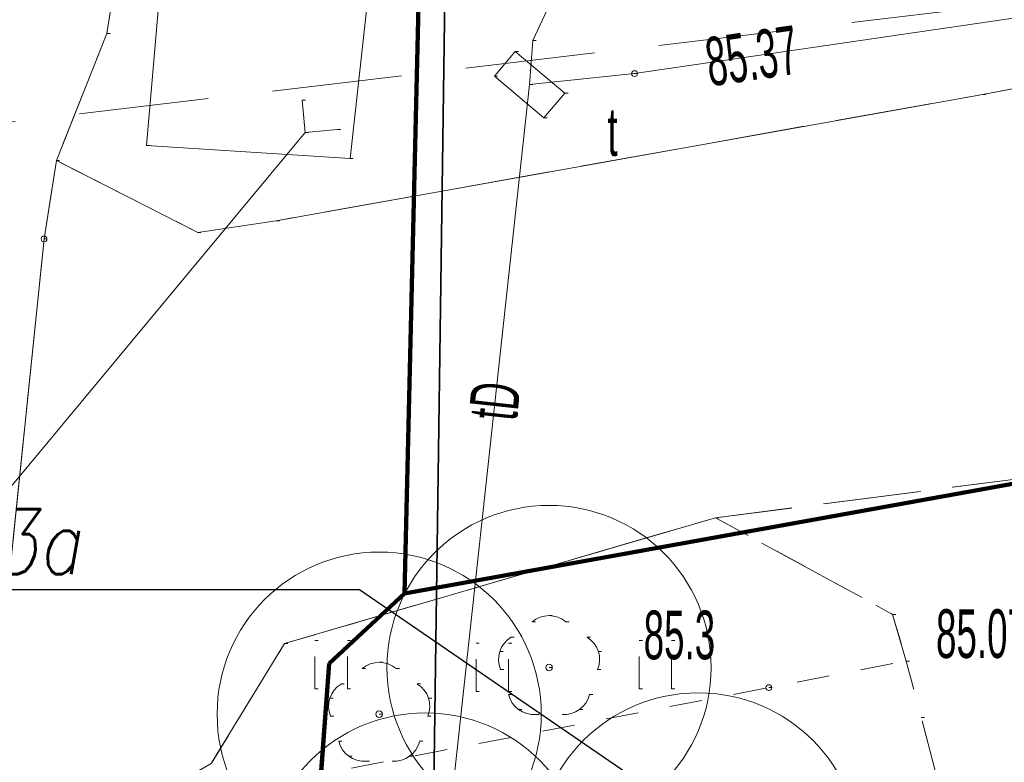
# Model space of a CAD drawing. Extents: x -198213 to 5540361, y 56395 to 5961443.
# Tile 35 of 76: x 5539542 to 5539557, y 5961370 to 5961381. Entities that reach past the tile are written whole.
import ezdxf
from ezdxf import colors
from ezdxf.entities.mleader import LeaderData, LeaderLine
from ezdxf.math import Vec2, Vec3

# ---------------------------------------------------------------- set-up
doc = ezdxf.new("R2010")
doc.units = 0
doc.header["$MEASUREMENT"] = 0
for name, pattern in [('L_0_03', [1, 0.5, -0.5]), ('L_0_06', [2, 1.5, -0.5]), ('L_0_0C', [3, 2, -1]), ('Long Dashed', [2400, 1200, -1200])]:
    doc.linetypes.add(name, pattern=pattern)
for name, color, linetype, lineweight in [('$ IE_OPISY', 7, 'Continuous', 25), ('0_Nr_Pióra__7', 8, 'Continuous', 13), ('218_kontur_uzytku_gruntowego_Nr_Pióra__3', 8, 'Continuous', 18), ('219_dzialka_ewidencyjna_Nr_Pióra__96', 8, 'Continuous', 13), ('ARCH MAPA RUSINOWO_Nr_Pióra__60', 8, 'Continuous', 211), ('Arch opisy_Nr_Pióra__80', 8, 'Continuous', 211), ('Arch zieleń_Nr_Pióra__4', 8, 'Continuous', 9), ('drzewo_lisciaste_Nr_Pióra__7', 8, 'Continuous', 13), ('jezdnia_Nr_Pióra__7', 8, 'Continuous', 13), ('kraweznik_Nr_Pióra__7', 8, 'Continuous', 13), ('pikieta_naturalna_Atr2_Nr_Pióra__7', 8, 'Continuous', 13), ('pikieta_naturalna_Nr_Pióra__7', 8, 'Continuous', 13), ('pikieta_sztuczna_Atr2_Nr_Pióra__7', 8, 'Continuous', 13), ('pikieta_sztuczna_Nr_Pióra__7', 8, 'Continuous', 13), ('przepust_Nr_Pióra__7', 8, 'Continuous', 13), ('przewod_telekomunikacyjny_napowietrzny_Nr_Pióra__30', 8, 'Continuous', 35), ('przewod_telekomunikacyjny_podziemny_Atr1_Nr_Pióra__7', 8, 'Continuous', 13), ('przewod_telekomunikacyjny_podziemny_Nr_Pióra__7', 8, 'Continuous', 13), ('row_przydrozny__poligon__Nr_Pióra__7', 8, 'Continuous', 13), ('rzedna_Atr2_Nr_Pióra__7', 8, 'Continuous', 13), ('rzedna_Nr_Pióra__7', 8, 'Continuous', 13), ('szafa_telekomunikacyjna_lub_kontener_Atr17_Nr_Pióra__7', 8, 'Continuous', 13), ('szafa_telekomunikacyjna_lub_kontener_Nr_Pióra__7', 8, 'Continuous', 13), ('trawnik_Nr_Pióra__7', 8, 'Continuous', 13), ('Zakres_Nr_Pióra__7', 8, 'Continuous', 13)]:
    doc.layers.add(name, color=color, linetype=linetype, lineweight=lineweight)
doc.styles.add('1. Elektrobau_02.2024', font='romans.shx', dxfattribs={"width": 0.8, "oblique": 10})
doc.styles.add('GENERATED_STYLE_8', font='ARIALN.TTF')
doc.linetypes.add('L_0_B0_SHX', pattern='A,0,[3,Rusinowo PAB zagospodarowanie 30.08.20251.Shx,S=15,R=0,X=0,Y=0],-15,0', length=15)

msp = doc.modelspace()

# ---------------------------------------------------------------- linework, layer by layer
at = {"layer": '0_Nr_Pióra__7', "linetype": 'Continuous'}
for p, q in [((5539543.29, 5961381.17), (5539543.34, 5961381.17)), ((5539549.86, 5961381.06), (5539549.91, 5961381.06)), ((5539549.588, 5961380.893), (5539549.638, 5961380.893)), ((5539551.43, 5961380.55), (5539551.48, 5961380.55)), ((5539551.43, 5961380.55), (5539551.48, 5961380.55)), ((5539549.266, 5961380.51), (5539549.316, 5961380.51)), ((5539549.81, 5961380.38), (5539549.86, 5961380.38)), ((5539550.354, 5961380.25), (5539550.404, 5961380.25)), ((5539556.8, 5961380.23), (5539556.85, 5961380.23)), ((5539546.304, 5961380.139), (5539546.354, 5961380.139)), ((5539550.032, 5961379.867), (5539550.082, 5961379.867)), ((5539546.35, 5961379.64), (5539546.4, 5961379.64)), ((5539546.849, 5961379.686), (5539546.899, 5961379.686)), ((5539543.9, 5961379.44), (5539543.95, 5961379.44)), ((5539542.51, 5961379.21), (5539542.56, 5961379.21)), ((5539547.04, 5961379.24), (5539547.09, 5961379.24)), ((5539545.9, 5961378.28), (5539545.95, 5961378.28)), ((5539544.69, 5961378.1), (5539544.74, 5961378.1)), ((5539542.32, 5961378), (5539542.37, 5961378)), ((5539542.32, 5961378), (5539542.37, 5961378)), ((5539552.68, 5961373.7), (5539552.73, 5961373.7)), ((5539550.11, 5961372.19), (5539550.16, 5961372.19)), ((5539555.41, 5961372.21), (5539555.46, 5961372.21)), ((5539549.849, 5961372.093), (5539549.899, 5961372.093)), ((5539550.371, 5961372.093), (5539550.421, 5961372.093)), ((5539546.03, 5961371.76), (5539546.08, 5961371.76)), ((5539546.499, 5961371.809), (5539546.549, 5961371.809)), ((5539546.999, 5961371.809), (5539547.049, 5961371.809)), ((5539548.984, 5961371.768), (5539549.034, 5961371.768)), ((5539549.484, 5961371.768), (5539549.534, 5961371.768)), ((5539549.522, 5961371.856), (5539549.572, 5961371.856)), ((5539550.698, 5961371.856), (5539550.748, 5961371.856)), ((5539551.499, 5961371.809), (5539551.549, 5961371.809)), ((5539551.999, 5961371.809), (5539552.049, 5961371.809)), ((5539549.35, 5961371.638), (5539549.4, 5961371.638)), ((5539550.87, 5961371.638), (5539550.92, 5961371.638)), ((5539547.49, 5961371.47), (5539547.54, 5961371.47)), ((5539555.62, 5961371.49), (5539555.67, 5961371.49)), ((5539547.229, 5961371.373), (5539547.279, 5961371.373)), ((5539547.751, 5961371.373), (5539547.801, 5961371.373)), ((5539549.361, 5961371.361), (5539549.411, 5961371.361)), ((5539550.11, 5961371.39), (5539550.16, 5961371.39)), ((5539550.859, 5961371.361), (5539550.909, 5961371.361)), ((5539546.902, 5961371.136), (5539546.952, 5961371.136)), ((5539548.078, 5961371.136), (5539548.128, 5961371.136)), ((5539546.499, 5961371.059), (5539546.549, 5961371.059)), ((5539546.999, 5961371.059), (5539547.049, 5961371.059)), ((5539548.984, 5961371.018), (5539549.034, 5961371.018)), ((5539549.484, 5961371.018), (5539549.534, 5961371.018)), ((5539549.486, 5961370.975), (5539549.536, 5961370.975)), ((5539550.734, 5961370.975), (5539550.784, 5961370.975)), ((5539551.499, 5961371.059), (5539551.549, 5961371.059)), ((5539551.999, 5961371.059), (5539552.049, 5961371.059)), ((5539553.5, 5961371.08), (5539553.55, 5961371.08)), ((5539546.73, 5961370.918), (5539546.78, 5961370.918)), ((5539548.25, 5961370.918), (5539548.3, 5961370.918)), ((5539547.49, 5961370.67), (5539547.54, 5961370.67)), ((5539549.64, 5961370.742), (5539549.69, 5961370.742)), ((5539549.909, 5961370.667), (5539549.959, 5961370.667)), ((5539550.311, 5961370.667), (5539550.361, 5961370.667)), ((5539550.58, 5961370.742), (5539550.63, 5961370.742)), ((5539546.741, 5961370.641), (5539546.791, 5961370.641)), ((5539548.239, 5961370.641), (5539548.289, 5961370.641)), ((5539555.85, 5961370.62), (5539555.9, 5961370.62)), ((5539546.866, 5961370.255), (5539546.916, 5961370.255)), ((5539548.114, 5961370.255), (5539548.164, 5961370.255)), ((5539547.02, 5961370.022), (5539547.07, 5961370.022)), ((5539547.289, 5961369.947), (5539547.339, 5961369.947)), ((5539547.691, 5961369.947), (5539547.741, 5961369.947)), ((5539547.96, 5961370.022), (5539548.01, 5961370.022))]:
    msp.add_line(p, q, dxfattribs=at)
at = {"layer": '218_kontur_uzytku_gruntowego_Nr_Pióra__3', "linetype": 'L_0_03', "flags": 128}
for points in [[(5539548.23, 5961387.22), (5539547.88, 5961372.53)], [(5539547.88, 5961372.53), (5539548.23, 5961387.22)], [(5539547.88, 5961372.53), (5539577.42, 5961377.86)], [(5539577.42, 5961377.86), (5539547.88, 5961372.53)], [(5539547.88, 5961372.53), (5539546.72, 5961371.45)], [(5539546.72, 5961371.45), (5539547.88, 5961372.53)], [(5539546.72, 5961371.45), (5539542.34, 5961312.72)], [(5539542.34, 5961312.72), (5539546.72, 5961371.45)]]:
    msp.add_lwpolyline(points, dxfattribs=at)
at = {"layer": '219_dzialka_ewidencyjna_Nr_Pióra__96', "linetype": 'Continuous', "flags": 128}
for points in [[(5539548.23, 5961387.22), (5539547.88, 5961372.53)], [(5539547.88, 5961372.53), (5539577.42, 5961377.86)], [(5539546.72, 5961371.45), (5539547.88, 5961372.53)], [(5539546.72, 5961371.45), (5539542.34, 5961312.72)]]:
    msp.add_lwpolyline(points, dxfattribs=at)
at = {"layer": 'ARCH MAPA RUSINOWO_Nr_Pióra__60', "linetype": 'Continuous', "flags": 128}
for points in [[(5539639.57, 5961398.458), (5539548.23, 5961387.22), (5539547.88, 5961372.53)], [(5539547.88, 5961372.53), (5539639.57, 5961389.074)], [(5539546.72, 5961371.45), (5539547.88, 5961372.53)], [(5539540.938, 5961293.994), (5539546.72, 5961371.45)]]:
    msp.add_lwpolyline(points, dxfattribs=at)
at = {"layer": 'Arch opisy_Nr_Pióra__80', "linetype": 'Long Dashed'}
for p, q in [((5539577.42, 5961377.86), (5539547.88, 5961372.53)), ((5539547.88, 5961372.53), (5539546.72, 5961371.45)), ((5539546.72, 5961371.45), (5539545.166, 5961350.615))]:
    msp.add_line(p, q, dxfattribs=at)
at = {"layer": 'Arch zieleń_Nr_Pióra__4', "linetype": 'Continuous'}
for centre in [(5539550.11, 5961371.39), (5539547.49, 5961370.67), (5539552.41, 5961368.5), (5539548.2, 5961368.19)]:
    msp.add_circle(centre, 2.5, dxfattribs=at)
at = {"layer": 'drzewo_lisciaste_Nr_Pióra__7', "linetype": 'Continuous'}
for centre in [(5539550.11, 5961371.39), (5539547.49, 5961370.67)]:
    msp.add_circle(centre, 0.05, dxfattribs=at)
for centre, start, end in [((5539550.11, 5961371.79), 49.272, 130.728), ((5539549.73, 5961371.514), 121.308, 202.548), ((5539550.49, 5961371.514), 337.452, 58.692), ((5539547.49, 5961371.07), 49.272, 130.728), ((5539547.11, 5961370.794), 121.308, 202.548), ((5539547.87, 5961370.794), 337.452, 58.692), ((5539549.875, 5961371.066), 193.221, 274.871), ((5539550.345, 5961371.066), 265.129, 346.779), ((5539547.255, 5961370.346), 193.221, 274.871), ((5539547.725, 5961370.346), 265.129, 346.779)]:
    msp.add_arc(centre, 0.4, start, end, dxfattribs=at)
at = {"layer": 'jezdnia_Nr_Pióra__7', "linetype": 'L_0_06', "flags": 128}
msp.add_lwpolyline([(5539548.486, 5961414.429), (5539547.33, 5961407.23), (5539544.97, 5961391.79), (5539543.29, 5961381.17), (5539542.51, 5961379.21), (5539542.32, 5961378), (5539541.27, 5961367.82), (5539540.91, 5961364.2), (5539539.27, 5961350.25), (5539537.78, 5961334.89), (5539537.08, 5961322.75), (5539536.89, 5961318.2), (5539536.62, 5961311.58), (5539536.36, 5961303.63), (5539536.1, 5961297.03), (5539535.77, 5961288.6), (5539535.43, 5961273.08), (5539535.1, 5961256.9), (5539534.99, 5961242.98), (5539534.93, 5961227.39), (5539534.64, 5961223.09), (5539535.09, 5961219.59), (5539536.43, 5961215.63), (5539539.17, 5961211.64), (5539542.98, 5961209.08), (5539524.13, 5961213.68), (5539525.21, 5961214.75), (5539526.28, 5961216.3), (5539527.29, 5961219.19), (5539528.2, 5961223.48), (5539528.64, 5961231.21), (5539528.81, 5961241.22), (5539529.12, 5961251.99), (5539529.26, 5961264.73), (5539529.86, 5961279.51), (5539530.43, 5961293.38), (5539531.2, 5961309.49), (5539531.74, 5961322.55), (5539532.3, 5961332.49), (5539532.4, 5961334.04), (5539532.42, 5961334.45), (5539533.38, 5961343.25), (5539534.51, 5961357.7), (5539535.18, 5961364.16), (5539537.17, 5961379.01), (5539537.95, 5961380.97), (5539539.63, 5961391.59), (5539541.99, 5961407.03), (5539543.178, 5961414.429)], dxfattribs=at)
for points in [[(5539544.69, 5961378.1), (5539545.9, 5961378.28), (5539556.8, 5961380.23), (5539569.38, 5961382.62), (5539578.17, 5961384.3), (5539593.82, 5961387.17), (5539612.46, 5961390.54), (5539620.72, 5961391.88), (5539625.3, 5961392.75), (5539628.88, 5961393.36), (5539635.21, 5961394.43), (5539636.06, 5961391.13), (5539630.51, 5961387.77), (5539622.48, 5961386.14), (5539621.59, 5961385.94), (5539611.5, 5961384.04), (5539601.19, 5961382.2), (5539600.39, 5961379.94), (5539600.421, 5961375.87), (5539597.08, 5961375.38), (5539596.78, 5961379.29), (5539596.74, 5961379.47), (5539595.9, 5961380.82), (5539594.82, 5961381.1), (5539584.45, 5961379.33), (5539577.08, 5961377.89), (5539569.92, 5961376.56), (5539560.38, 5961374.69), (5539552.68, 5961373.7), (5539546.03, 5961371.76), (5539544.9, 5961369.91), (5539541.27, 5961367.82), (5539542.32, 5961378), (5539542.51, 5961379.21)], [(5539559.58, 5961372.51), (5539559.9, 5961370.61), (5539560.14, 5961369.08), (5539558.42, 5961368.79), (5539556.34, 5961368.45), (5539556.08, 5961369.74), (5539555.85, 5961370.62), (5539555.62, 5961371.49), (5539555.41, 5961372.21), (5539552.68, 5961373.7), (5539560.38, 5961374.69)]]:
    msp.add_lwpolyline(points, close=True, dxfattribs=at)
at = {"layer": 'kraweznik_Nr_Pióra__7', "linetype": 'Continuous', "flags": 128}
for points in [[(5539535.43, 5961273.08), (5539535.77, 5961288.6), (5539535.88, 5961291.71), (5539536.1, 5961297.03), (5539536.36, 5961303.63), (5539536.62, 5961311.58), (5539536.89, 5961318.2), (5539537.08, 5961322.75), (5539537.78, 5961334.89), (5539539.27, 5961350.25), (5539540.91, 5961364.2), (5539541.27, 5961367.82), (5539542.32, 5961378), (5539542.51, 5961379.21), (5539543.29, 5961381.17), (5539544.97, 5961391.79), (5539547.33, 5961407.23), (5539548.486, 5961414.429)], [(5539625.3, 5961392.75), (5539620.72, 5961391.88), (5539612.46, 5961390.54), (5539593.82, 5961387.17), (5539578.17, 5961384.3), (5539569.38, 5961382.62), (5539556.8, 5961380.23), (5539545.9, 5961378.28), (5539544.69, 5961378.1), (5539542.51, 5961379.21)], [(5539552.68, 5961373.7), (5539546.03, 5961371.76), (5539544.9, 5961369.91), (5539541.27, 5961367.82)]]:
    msp.add_lwpolyline(points, dxfattribs=at)
at = {"layer": 'pikieta_naturalna_Nr_Pióra__7', "linetype": 'Continuous'}
msp.add_circle((5539553.5, 5961371.08), 0.045, dxfattribs=at)
at = {"layer": 'pikieta_sztuczna_Nr_Pióra__7', "linetype": 'Continuous'}
msp.add_circle((5539542.32, 5961378), 0.045, dxfattribs=at)
at = {"layer": 'przepust_Nr_Pióra__7', "linetype": 'Continuous', "flags": 128}
for points in [[(5539546.35, 5961379.64), (5539546.304, 5961380.139)], [(5539531.69, 5961362), (5539546.35, 5961379.64)], [(5539546.35, 5961379.64), (5539546.849, 5961379.686)]]:
    msp.add_lwpolyline(points, dxfattribs=at)
at = {"layer": 'przewod_telekomunikacyjny_napowietrzny_Nr_Pióra__30', "linetype": 'Continuous'}
msp.add_line((5539548.29, 5961366.44), (5539548.58, 5961387.11), dxfattribs=at)
at = {"layer": 'przewod_telekomunikacyjny_napowietrzny_Nr_Pióra__30', "linetype": 'L_0_B0_SHX'}
msp.add_line((5539548.29, 5961366.44), (5539548.58, 5961387.11), dxfattribs=at)
at = {"layer": 'przewod_telekomunikacyjny_podziemny_Nr_Pióra__7', "linetype": 'Continuous', "flags": 128}
for points in [[(5539621.97, 5961383.07), (5539620.46, 5961392.42), (5539619.24, 5961392.22), (5539595.13, 5961387.79), (5539585.54, 5961385.86), (5539580.65, 5961385.07), (5539575.96, 5961384.22), (5539568.82, 5961383.14), (5539560.16, 5961381.83), (5539551.43, 5961380.55), (5539549.81, 5961380.38)], [(5539549.81, 5961380.38), (5539549.86, 5961381.06), (5539551.51, 5961384.6)], [(5539548.29, 5961366.44), (5539549.81, 5961380.38)]]:
    msp.add_lwpolyline(points, dxfattribs=at)
at = {"layer": 'row_przydrozny__poligon__Nr_Pióra__7', "linetype": 'Continuous', "flags": 128}
msp.add_lwpolyline([(5539551.752, 5961414.429), (5539551.18, 5961410.56), (5539549.39, 5961398.58), (5539548.03, 5961388.2), (5539547.04, 5961379.24), (5539543.9, 5961379.44), (5539544.31, 5961384.21), (5539545.14, 5961388.24), (5539547.43, 5961401.26), (5539549.47, 5961415.53)], dxfattribs=at)
at = {"layer": 'rzedna_Nr_Pióra__7', "linetype": 'Continuous'}
msp.add_circle((5539551.43, 5961380.55), 0.045, dxfattribs=at)
at = {"layer": 'szafa_telekomunikacyjna_lub_kontener_Nr_Pióra__7', "linetype": 'Continuous', "flags": 128}
for points in [[(5539549.266, 5961380.51), (5539549.588, 5961380.893)], [(5539549.588, 5961380.893), (5539550.354, 5961380.25)], [(5539549.266, 5961380.51), (5539550.032, 5961379.867)], [(5539550.032, 5961379.867), (5539550.354, 5961380.25)]]:
    msp.add_lwpolyline(points, dxfattribs=at)
at = {"layer": 'trawnik_Nr_Pióra__7', "linetype": 'L_0_03', "flags": 128}
msp.add_lwpolyline([(5539546.03, 5961371.76), (5539552.68, 5961373.7), (5539555.41, 5961372.21), (5539555.62, 5961371.49), (5539545.1, 5961369.46), (5539544.9, 5961369.91)], close=True, dxfattribs=at)
for points in [[(5539546.499, 5961371.059), (5539546.499, 5961371.809)], [(5539546.999, 5961371.059), (5539546.999, 5961371.809)], [(5539548.984, 5961371.018), (5539548.984, 5961371.768)], [(5539549.484, 5961371.018), (5539549.484, 5961371.768)], [(5539551.499, 5961371.059), (5539551.499, 5961371.809)], [(5539551.999, 5961371.059), (5539551.999, 5961371.809)]]:
    msp.add_lwpolyline(points, dxfattribs=at)
at = {"layer": 'Zakres_Nr_Pióra__7', "linetype": 'L_0_0C', "flags": 128}
msp.add_lwpolyline([(5539630.53, 5961390.3), (5539628.94, 5961331.74), (5539600.56, 5961283.04), (5539537.62, 5961279.94), (5539520.78, 5961299.6), (5539520.6, 5961305.18), (5539524.89, 5961364.28), (5539536.45, 5961379.17)], close=True, dxfattribs=at)

# ---------------------------------------------------------------- texts
at = {"layer": 'pikieta_naturalna_Atr2_Nr_Pióra__7', "linetype": 'Continuous', "insert": (5539551.569, 5961372.268), "char_height": 0.75, "attachment_point": 1, "style": 'GENERATED_STYLE_8'}
msp.add_mtext('{\\W0.660000x;85.3}', dxfattribs=at)
at = {"layer": 'pikieta_sztuczna_Atr2_Nr_Pióra__7', "linetype": 'Continuous', "insert": (5539556.079, 5961372.288), "char_height": 0.75, "attachment_point": 1, "style": 'GENERATED_STYLE_8'}
msp.add_mtext('{\\W0.660000x;85.07}', dxfattribs=at)
at = {"layer": 'przewod_telekomunikacyjny_podziemny_Atr1_Nr_Pióra__7', "linetype": 'Continuous', "insert": (5539548.865, 5961375.262), "char_height": 0.75, "attachment_point": 1, "rotation": 83.8, "style": 'GENERATED_STYLE_8'}
msp.add_mtext('{\\W0.660000x;tD}', dxfattribs=at)
at = {"layer": 'rzedna_Atr2_Nr_Pióra__7', "linetype": 'Continuous', "insert": (5539552.482, 5961381.095), "char_height": 0.75, "attachment_point": 1, "rotation": 8.3, "style": 'GENERATED_STYLE_8'}
msp.add_mtext('{\\W0.660000x;85.37}', dxfattribs=at)
at = {"layer": 'szafa_telekomunikacyjna_lub_kontener_Atr17_Nr_Pióra__7', "linetype": 'Continuous', "insert": (5539551.011, 5961380.031), "char_height": 0.75, "attachment_point": 1, "style": 'GENERATED_STYLE_8'}
msp.add_mtext('{\\W0.660000x;t}', dxfattribs=at)

# ---------------------------------------------------------------- leaders
at = {"layer": '$ IE_OPISY'}
ml = msp.add_multileader_mtext('Standard', dxfattribs=at)
ml.set_content('\\A1;Istn. złącze kablowe ZK3a  ', color=7, style='1. Elektrobau_02.2024')
ml.set_leader_properties(linetype='ByLayer', lineweight=-1)
ml.build(insert=Vec2(0, 0))
ml.multileader.update_dxf_attribs({"text_left_attachment_type": 6, "text_right_attachment_type": 6, "dogleg_length": 1.152, "arrow_head_size": 0.5})
ctx = ml.context
ctx.base_point, ctx.char_height, ctx.arrow_head_size, ctx.landing_gap_size, ctx.plane_origin = Vec3(5539528.774, 5961372.63), 1, 0.5, 0.09, Vec3(5539614.561, 5961363.672)
ctx.left_attachment, ctx.right_attachment = 6, 6
notes = []
notes.append((ctx, [(0, (1, 1, 0), (5539547.186, 5961372.586), (-1, 0), 1.152, [(0, [(5539578.773, 5961350.959)], 0, [])])]))
ctx.mtext.insert, ctx.mtext.width, ctx.mtext.defined_height, ctx.mtext.flow_direction = Vec3(5539528.864, 5961373.83), 37.49114, 8.425, 5
for ctx, leaders in notes:
    for number, flags, end, landing, length, lines in leaders:
        leader = LeaderData()
        leader.index, (leader.has_last_leader_line, leader.has_dogleg_vector, leader.attachment_direction) = number, flags
        leader.last_leader_point, leader.dogleg_vector, leader.dogleg_length = Vec3(end), Vec3(landing), length
        for number, points, colour, breaks in lines:
            line = LeaderLine()
            line.index, line.vertices, line.color, line.breaks = number, Vec3.list(points), colors.encode_raw_color(colour), breaks
            leader.lines.append(line)
        ctx.leaders.append(leader)

doc.saveas('drawing.dxf')
